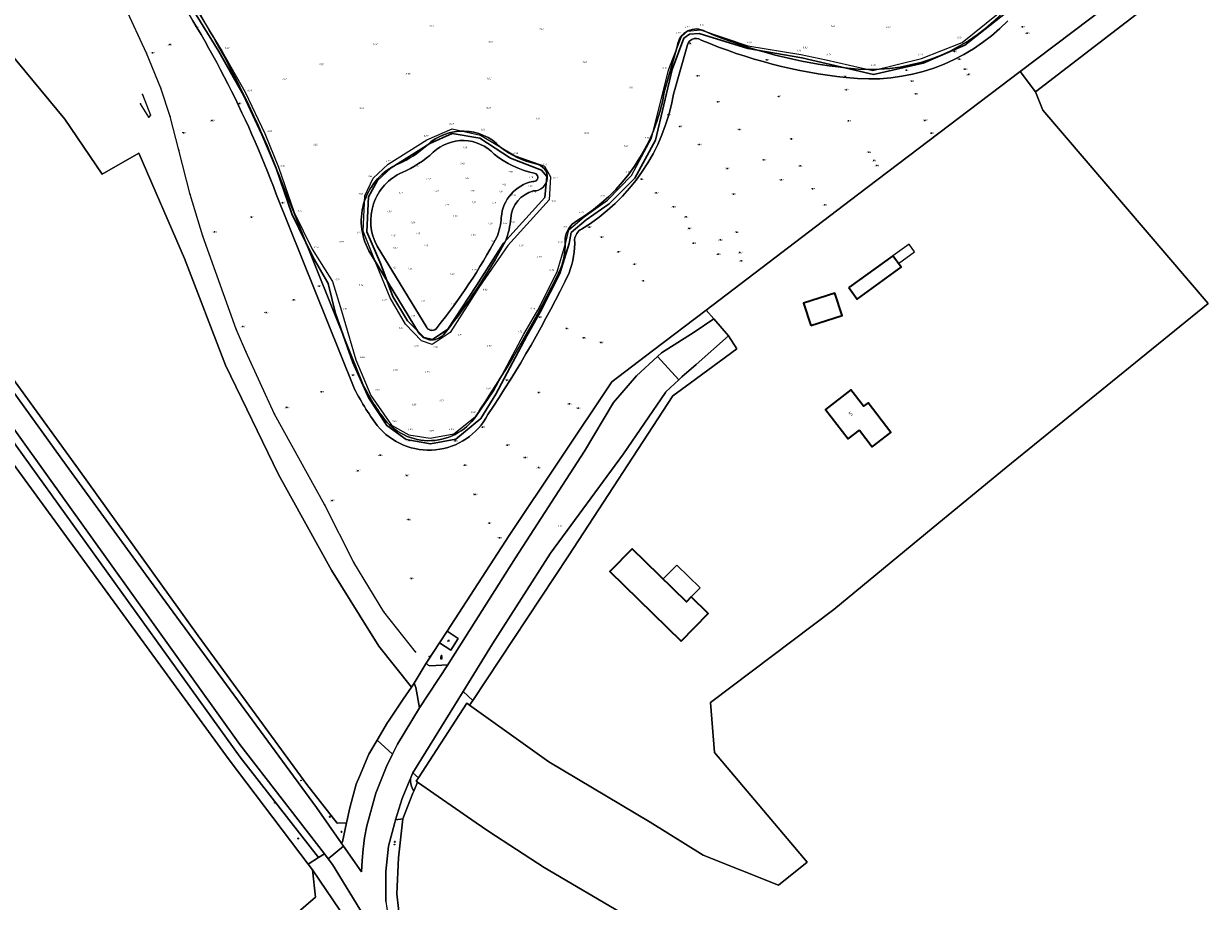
# Model space of a CAD drawing. Extents: x 115983 to 133009, y 544712 to 562000.
# Tile 21 of 46: x 128929 to 129180, y 549570 to 549756. Entities that reach past the tile are written whole.
import ezdxf
from ezdxf.enums import TextEntityAlignment as Align

# ---------------------------------------------------------------- set-up
doc = ezdxf.new("R2010")
doc.units = 0
doc.header["$PDSIZE"] = 0.001
for name, color, linetype in [('B-OI-KL-GSM_KABEL-G', 7, 'Continuous'), ('B-WE-GW-WATERGANG_WATERLIJN-G', 160, 'Continuous'), ('B-WE-VH-KANTVERHARDING_ASFALT-G', 10, 'Continuous')]:
    doc.layers.add(name, color=color, linetype=linetype)
for name, color, linetype, lineweight in [('B-WE-GW-OPHOGING_KRUIN-G', 3, 'Continuous', 30), ('B-WE-OG-HOOGTEPUNT-S', 7, 'Continuous', 25), ('BGT ondergrond$0$B-WE-GR-GRAS-GV', 60, 'Continuous', 13), ('BGT ondergrond$0$B-WE-IE-MEUBILAIR-S', 7, 'Continuous', 25), ('BGT ondergrond$0$B-WE-IE-MEUBILAIR_WEGMEUBILAIR-S', 7, 'Continuous', 25), ('BGT ondergrond$0$B-WE-IE-MEUBILAIR_WEGMEUBILAIR_AFVALBAK-S', 7, 'Continuous', 25), ('BGT ondergrond$0$B-WE-OG-BEBOUWING-GV', 7, 'Continuous', 35), ('BGT ondergrond$0$B-WE-OG-BEBOUWING-T18', 10, 'Continuous', 18), ('BGT ondergrond$0$B-WE-OG-BEBOUWING_LUIFEL-GV', 7, 'Continuous', 18), ('BGT ondergrond$0$B-WE-OG-TERREIN_BEGROEID-GV', 7, 'Continuous', 18), ('BGT ondergrond$0$B-WE-OG-TERREIN_ERF-GV', 7, 'Continuous', 18), ('BGT ondergrond$0$B-WE-OG-TERREIN_OEVER-GV', 7, 'Continuous', 18), ('BGT ondergrond$0$B-WE-OG-TERREIN_ONBEGROEID_ZAND-GV', 7, 'Continuous', 18), ('BGT ondergrond$0$B-WE-OG-WATER_SLOOT-GV', 120, 'Continuous', 18), ('BGT ondergrond$0$B-WE-OG-WEG-GV', 7, 'Continuous', 18), ('BGT ondergrond$0$B-WE-VH-GESLOTENVERHARDING_ASFALT-GV', 10, 'Continuous', 18), ('BGT ondergrond$0$B-WE-VH-ONVERHARD_ZAND-GV', 210, 'Continuous', 18), ('BGT ondergrond$0$B-WE-VH-OPENVERHARDING_BETONSTRAATSTEEN-GV', 90, 'Continuous', 18), ('BGT ondergrond$0$B-WE-VH-OPENVERHARDING_TEGEL-GV', 90, 'Continuous', 18)]:
    doc.layers.add(name, color=color, linetype=linetype, lineweight=lineweight)
doc.styles.add('BGT ondergrond$0$NLCS-ISO', font='NLCS-ISO.ttf')
doc.styles.add('BGT ondergrond$0$NLCS-ISO-M100-T18', font='NLCS-ISO.ttf', dxfattribs={"height": 0.18})
doc.styles.add('NLCS_200_18_OBL', font='NLCS-ISO.ttf', dxfattribs={"oblique": 15, "height": 0.36})

# ---------------------------------------------------------------- blocks, each defined once
blk = doc.blocks.new('BGT ondergrond$0$SIE-WEG_AFVALBAK-SO')
h = blk.add_hatch(color=256)
h.dxf.hatch_style = 1
h.paths.add_polyline_path([(-1.5, -1.5), (1.5, -1.5), (1.5, 1.5), (-1.5, 1.5)])
for points in [[(-2, -2), (2, -2), (2, 2), (-2, 2)], [(-1.5, -1.5), (1.5, -1.5), (1.5, 1.5), (-1.5, 1.5)]]:
    blk.add_lwpolyline(points, close=True)
blk = doc.blocks.new('BGT ondergrond$0$SIE-MEUBILAIR_BORD_VERKEER-SO')
blk.add_lwpolyline([(-0.5625, -0.5625), (0.5625, -0.5625), (0.5625, 0.5625), (-0.5625, 0.5625)], close=True)
at = {"style": 'BGT ondergrond$0$NLCS-ISO'}
blk.add_text('vb', height=0.75, dxfattribs=at).set_placement((0, 0), align=Align.MIDDLE_CENTER)
blk = doc.blocks.new('BGT ondergrond$0$SIE-MEUBILAIR_PAAL_VERKEERSBORD-SO')
blk.add_circle((0, 0), 0.75)
at = {"style": 'BGT ondergrond$0$NLCS-ISO'}
blk.add_text('vb', height=0.75, dxfattribs=at).set_placement((0, 0.1), align=Align.MIDDLE_CENTER)
blk = doc.blocks.new('BGT ondergrond$0$SIE-WEG_ZITBANK-SO')
at = {"color": 0, "linetype": 'ByBlock', "lineweight": 18}
blk.add_lwpolyline([(-0.9, -1.6), (-0.9, -0.2), (1.1, -0.2), (1.1, -1.6), (1.3, -1.6), (1.3, -0.2), (1.5, 1.8), (1.3, 1.8), (1.1, 0), (-1.1, 0), (-1.1, -1.6)], close=True, dxfattribs=at)
blk = doc.blocks.new('BGT ondergrond')
at = {"layer": 'BGT ondergrond$0$B-WE-GR-GRAS-GV', "color": 252, "flags": 128}
for points in [[(129168.95, 549761.133), (129143.064, 549741.196), (129144.584, 549737.3), (129179.614, 549696.408), (129136.836, 549661.765), (129121.404, 549649.044), (129100.358, 549631.696), (129074.311, 549612.079), (129075.119, 549601.495), (129094.741, 549578.287), (129088.675, 549573.389), (129072.707, 549579.798), (129061.517, 549586.727), (129040.095, 549599.525), (129023.323, 549611.51), (129022.749, 549611.92), (129012.478, 549596.135), (129011.987, 549595.381), (129012.259, 549595.193), (129024.674, 549586.613), (129027.359, 549584.757), (129039.07, 549577.168), (129056.383, 549566.971)], [(128897.005, 549721.378), (128940.56, 549661.397), (128965.879, 549626.146), (128988.879, 549594.7), (128995.291, 549586.499), (128997.283, 549586.588), (128997.351, 549586.897), (128997.991, 549589.787), (128999.325, 549594.792), (129000, 549596.397), (129001.99, 549601.129), (129003.742, 549604.076), (129005.96, 549607.806), (129006.155, 549608.134), (129009.272, 549612.766), (129010.987, 549615.266), (129004.092, 549623.993), (129000, 549630.547), (128994.094, 549640.007), (128982.884, 549660.251), (128971.649, 549683.4), (128963.009, 549705.958), (128953.33, 549728.217), (128945.537, 549723.812), (128937.676, 549735.45), (128925.803, 549749.719)], [(128899.737, 549450.681), (128957.155, 549504.345), (128941.307, 549528.1), (128976.405, 549558.557), (128990.705, 549570.862), (128990.063, 549576.676), (128989.152, 549577.879), (128972.417, 549599.958), (128920.486, 549671.082)], [(129003.734, 549708.571), (129014.235, 549691.36)]]:
    blk.add_lwpolyline(points, dxfattribs=at)
blk.add_lwpolyline([(129168.95, 549761.133), (129165.719, 549765.072), (129139.821, 549745.483), (129143.064, 549741.196)], close=True, dxfattribs=at)
at = {"layer": 'BGT ondergrond$0$B-WE-GR-GRAS-GV', "color": 252}
for points in [[(129028.501, 549728.031, 0.4152886), (129015.628, 549728.413)], [(129015.628, 549728.413, -0.0820803), (129009.053, 549724.155)], [(129036.954, 549724.01, -0.1151142), (129028.501, 549728.031)], [(129009.053, 549724.155, 0.4366535), (129003.734, 549708.571)], [(129036.684, 549722.261, 1.0508226), (129036.954, 549724.01)], [(129030.025, 549714.647, -0.3363683), (129036.684, 549722.261)], [(129029.097, 549710.441, 0.0741378), (129030.025, 549714.647)], [(129016.435, 549691.339, 0.0436404), (129029.097, 549710.441)], [(129014.235, 549691.36, 0.5577285), (129016.435, 549691.339)]]:
    blk.add_lwpolyline(points, format="xyb", dxfattribs=at)
at = {"layer": 'BGT ondergrond$0$B-WE-OG-BEBOUWING-GV', "color": 252, "flags": 128}
for points in [[(129103.555, 549699.823), (129105.306, 549697.387), (129114.643, 549704.101), (129112.892, 549706.536)], [(129095.486, 549691.754), (129102.15, 549693.895), (129100.621, 549698.655), (129093.956, 549696.514)], [(129105.794, 549669.62), (129108.485, 549666.127), (129112.445, 549669.179), (129107.63, 549675.429), (129106.679, 549674.697), (129103.994, 549678.181), (129098.608, 549674.031), (129103.417, 549667.789)], [(129068.108, 549625.051), (129073.778, 549630.882), (129070.193, 549634.368), (129069.228, 549633.376), (129057.709, 549644.582), (129052.987, 549639.759)]]:
    blk.add_lwpolyline(points, close=True, dxfattribs=at)
at = {"layer": 'BGT ondergrond$0$B-WE-OG-BEBOUWING_LUIFEL-GV', "color": 252, "flags": 128}
for points in [[(129116.302, 549708.988), (129112.892, 549706.536), (129114.059, 549704.913), (129117.469, 549707.364)], [(129069.228, 549633.376), (129070.193, 549634.368), (129072.094, 549636.322), (129067.159, 549641.122), (129064.293, 549638.177)]]:
    blk.add_lwpolyline(points, close=True, dxfattribs=at)
at = {"layer": 'BGT ondergrond$0$B-WE-OG-TERREIN_BEGROEID-GV', "color": 252, "flags": 128}
blk.add_lwpolyline([(128922.874, 549672.522), (128974.744, 549600.492), (128991.313, 549579.256), (128992.583, 549580.066), (128974.681, 549603.165), (128924.084, 549673.889)], dxfattribs=at)
at = {"layer": 'BGT ondergrond$0$B-WE-OG-TERREIN_ERF-GV', "color": 252, "flags": 128}
for points in [[(129143.064, 549741.196), (129139.821, 549745.483), (129105.408, 549719.453), (129073.378, 549695.048), (129074.991, 549693.186), (129078.097, 549689.604), (129079.884, 549686.883), (129069.96, 549679.6), (129066.34, 549676.92), (129044.23, 549643.1), (129023.977, 549612.499), (129023.323, 549611.51), (129040.095, 549599.525), (129061.517, 549586.727), (129072.707, 549579.798), (129088.675, 549573.389), (129094.741, 549578.287), (129075.119, 549601.495), (129074.311, 549612.079), (129100.358, 549631.696), (129121.404, 549649.044), (129136.836, 549661.765), (129179.614, 549696.408), (129144.584, 549737.3)], [(129112.892, 549706.536), (129114.643, 549704.101), (129105.306, 549697.387), (129103.555, 549699.823)], [(129095.486, 549691.754), (129093.956, 549696.514), (129100.621, 549698.655), (129102.15, 549693.895)], [(129103.994, 549678.181), (129106.679, 549674.697), (129107.63, 549675.429), (129112.445, 549669.179), (129108.485, 549666.127), (129105.794, 549669.62), (129103.417, 549667.789), (129098.608, 549674.031)], [(129052.987, 549639.759), (129057.709, 549644.582), (129069.228, 549633.376), (129070.193, 549634.368), (129073.778, 549630.882), (129068.108, 549625.051)], [(128997.8, 549565.53), (128995.873, 549568.11), (128990.063, 549576.676), (128990.705, 549570.862), (128976.405, 549558.557), (128941.307, 549528.1), (128957.155, 549504.345), (128960.054, 549500), (128960.434, 549499.43), (129000.72, 549537.77), (129003.45, 549540.5), (129004.64, 549543.36), (129004.5, 549546.1), (129003.81, 549549.19), (129002.453, 549552.909), (129001.318, 549556.02), (128998.64, 549563.36)]]:
    blk.add_lwpolyline(points, close=True, dxfattribs=at)
blk.add_lwpolyline([(129056.383, 549566.971), (129039.07, 549577.168), (129027.359, 549584.757), (129024.674, 549586.613), (129012.259, 549595.193), (129011.489, 549593.295), (129011.316, 549592.869), (129009.156, 549587.427), (129008.263, 549579.185), (129007.943, 549571.593), (129008.651, 549565.375)], dxfattribs=at)
at = {"layer": 'BGT ondergrond$0$B-WE-OG-TERREIN_OEVER-GV', "color": 252}
for points in [[(128984.256, 549720.281, 0.0618801), (128959.098, 549768.723)], [(128957.4, 549767.662, -0.062), (128982.39, 549719.56)], [(129103.015, 549744.245, 0.2355223), (129137.221, 549756.249)], [(129135.803, 549757.659, -0.2357905), (129103.245, 549746.232)], [(129073.221, 549753.935, 0.5485031), (129067.323, 549751)], [(129103.245, 549746.232, -0.073115), (129073.221, 549753.935)], [(129069.302, 549750.647, -0.5940969), (129072.29, 549752.158)], [(129072.29, 549752.158, 0.0734559), (129103.015, 549744.245)], [(129064.516, 549741.166, -0.2176986), (129045.978, 549713.898)], [(129046.987, 549712.171, 0.217183), (129066.469, 549740.721)], [(129029.853, 549729.512, 0.4106142), (129014.269, 549729.881)], [(129015.628, 549728.413, -0.4152886), (129028.501, 549728.031)], [(129014.269, 549729.881, -0.0817627), (129008.248, 549725.985)], [(129009.053, 549724.155, 0.0820803), (129015.628, 549728.413)], [(129028.501, 549728.031, 0.1151142), (129036.954, 549724.01)], [(129037.305, 549725.981, -0.1122878), (129029.853, 549729.512)], [(129008.248, 549725.985, 0.4380979), (129002, 549707.573)], [(129036.828, 549720.243, 0.9315045), (129037.305, 549725.981)], [(129003.734, 549708.571, -0.4366535), (129009.053, 549724.155)], [(129036.954, 549724.01, -1.0508226), (129036.684, 549722.261)], [(129036.684, 549722.261, 0.3363683), (129030.025, 549714.647)], [(129032.02, 549714.509, -0.3247898), (129036.828, 549720.243)], [(129030.025, 549714.647, -0.0741378), (129029.097, 549710.441)], [(129030.916, 549709.599, 0.076167), (129032.02, 549714.509)], [(129045.978, 549713.898, 0.2468782), (129043.532, 549710.082)], [(129029.097, 549710.441, -0.0436404), (129016.435, 549691.339)], [(129045.537, 549710.024, -0.2387348), (129046.987, 549712.171)], [(129018.053, 549690.16, 0.0437037), (129030.916, 549709.599)], [(129043.532, 549710.082, -0.1022124), (129042.552, 549703.741)], [(129044.392, 549702.951, 0.1013921), (129045.537, 549710.024)], [(129042.552, 549703.741, -0.034375), (129025.472, 549673.954)], [(129027.194, 549672.931, 0.0343883), (129044.392, 549702.951)], [(129012.526, 549690.321, 0.5440533), (129018.053, 549690.16)], [(129016.435, 549691.339, -0.5577285), (129014.235, 549691.36)], [(128998.724, 549678.889, 0.0480694), (129003.779, 549670.63)], [(129005.353, 549671.864, -0.0475329), (129000.553, 549679.701)], [(129003.779, 549670.63, 0.5373079), (129027.194, 549672.931)], [(129025.472, 549673.954, -0.5389956), (129005.353, 549671.864)]]:
    blk.add_lwpolyline(points, format="xyb", dxfattribs=at)
at = {"layer": 'BGT ondergrond$0$B-WE-OG-TERREIN_OEVER-GV', "color": 252, "flags": 128}
for points in [[(129067.323, 549751), (129064.516, 549741.166)], [(129066.469, 549740.721), (129069.302, 549750.647)], [(129000.553, 549679.701), (128984.256, 549720.281)], [(128982.39, 549719.56), (128998.724, 549678.889)], [(129014.235, 549691.36), (129003.734, 549708.571)], [(129002, 549707.573), (129012.526, 549690.321)]]:
    blk.add_lwpolyline(points, dxfattribs=at)
at = {"layer": 'BGT ondergrond$0$B-WE-OG-TERREIN_ONBEGROEID_ZAND-GV', "color": 252, "flags": 128}
for points in [[(128914.092, 549760.436), (128925.803, 549749.719), (128937.676, 549735.45), (128945.537, 549723.812), (128953.33, 549728.217), (128963.009, 549705.958), (128971.649, 549683.4), (128982.884, 549660.251), (128994.094, 549640.007), (129000, 549630.547), (129004.092, 549623.993), (129010.987, 549615.266), (129011.557, 549616.107), (129014.14, 549620.341), (129014.398, 549620.764), (129016.949, 549624.686), (129018.547, 549627.144), (129031.702, 549647.371), (129053.429, 549679.847), (129062.036, 549686.406), (129073.378, 549695.048), (129105.408, 549719.453), (129139.821, 549745.483), (129165.719, 549765.072)], [(129069.302, 549750.647), (129066.469, 549740.721)], [(128998.724, 549678.889), (128982.39, 549719.56)]]:
    blk.add_lwpolyline(points, dxfattribs=at)
at = {"layer": 'BGT ondergrond$0$B-WE-OG-TERREIN_ONBEGROEID_ZAND-GV', "color": 252}
for points in [[(128982.39, 549719.56, 0.062), (128957.4, 549767.662)], [(129137.221, 549756.249, -0.2355223), (129103.015, 549744.245)], [(129072.29, 549752.158, 0.5940969), (129069.302, 549750.647)], [(129103.015, 549744.245, -0.0734559), (129072.29, 549752.158)], [(129066.469, 549740.721, -0.217183), (129046.987, 549712.171)], [(129046.987, 549712.171, 0.2387348), (129045.537, 549710.024)], [(129045.537, 549710.024, -0.1013921), (129044.392, 549702.951)], [(129044.392, 549702.951, -0.0343883), (129027.194, 549672.931)], [(129003.779, 549670.63, -0.0480694), (128998.724, 549678.889)], [(129027.194, 549672.931, -0.5373079), (129003.779, 549670.63)]]:
    blk.add_lwpolyline(points, format="xyb", dxfattribs=at)
at = {"layer": 'BGT ondergrond$0$B-WE-OG-WATER_SLOOT-GV', "color": 252}
for points in [[(128959.098, 549768.723, -0.0618801), (128984.256, 549720.281)], [(129103.245, 549746.232, 0.2357905), (129135.803, 549757.659)], [(129067.323, 549751, -0.5485031), (129073.221, 549753.935)], [(129073.221, 549753.935, 0.073115), (129103.245, 549746.232)], [(129045.978, 549713.898, 0.2176986), (129064.516, 549741.166)], [(129014.269, 549729.881, -0.4106142), (129029.853, 549729.512)], [(129008.248, 549725.985, 0.0817627), (129014.269, 549729.881)], [(129029.853, 549729.512, 0.1122878), (129037.305, 549725.981)], [(129002, 549707.573, -0.4380979), (129008.248, 549725.985)], [(129037.305, 549725.981, -0.9315045), (129036.828, 549720.243)], [(129036.828, 549720.243, 0.3247898), (129032.02, 549714.509)], [(129032.02, 549714.509, -0.076167), (129030.916, 549709.599)], [(129043.532, 549710.082, -0.2468782), (129045.978, 549713.898)], [(129030.916, 549709.599, -0.0437037), (129018.053, 549690.16)], [(129042.552, 549703.741, 0.1022124), (129043.532, 549710.082)], [(129025.472, 549673.954, 0.034375), (129042.552, 549703.741)], [(129018.053, 549690.16, -0.5440533), (129012.526, 549690.321)], [(129000.553, 549679.701, 0.0475329), (129005.353, 549671.864)], [(129005.353, 549671.864, 0.5389956), (129025.472, 549673.954)]]:
    blk.add_lwpolyline(points, format="xyb", dxfattribs=at)
at = {"layer": 'BGT ondergrond$0$B-WE-OG-WATER_SLOOT-GV', "color": 252, "flags": 128}
for points in [[(129064.516, 549741.166), (129067.323, 549751)], [(128984.256, 549720.281), (129000.553, 549679.701)], [(129012.526, 549690.321), (129002, 549707.573)]]:
    blk.add_lwpolyline(points, dxfattribs=at)
at = {"layer": 'BGT ondergrond$0$B-WE-OG-WEG-GV', "color": 252, "flags": 128}
blk.add_lwpolyline([(128920.486, 549671.082), (128972.417, 549599.958), (128989.152, 549577.879), (128991.313, 549579.256), (128974.744, 549600.492), (128922.874, 549672.522)], dxfattribs=at)
for points in [[(128996.117, 549582.387), (128996.395, 549582.576), (128997.283, 549586.588), (128995.291, 549586.499), (128988.879, 549594.7), (128965.879, 549626.146), (128940.56, 549661.397), (128897.005, 549721.378), (128895.728, 549720.394), (128912.129, 549697.978), (128937.927, 549662.229), (128958.263, 549634.311), (128990.904, 549589.864)], [(129016.949, 549624.686), (129014.398, 549620.764), (129014.14, 549620.341), (129014.551, 549619.946), (129014.891, 549619.782), (129018.719, 549620.036), (129018.932, 549620.359), (129033.057, 549642.655), (129047.596, 549665.234), (129053.771, 549675.504), (129058.625, 549681.169), (129063.071, 549685.229), (129063.882, 549685.97), (129070.842, 549690.405), (129074.991, 549693.186), (129073.378, 549695.048), (129062.036, 549686.406), (129053.429, 549679.847), (129031.702, 549647.371), (129018.547, 549627.144), (129020.914, 549625.605), (129019.316, 549623.147)], [(129021.927, 549614.389), (129023.977, 549612.499), (129044.23, 549643.1), (129066.34, 549676.92), (129069.96, 549679.6), (129079.884, 549686.883), (129078.097, 549689.604), (129071.248, 549683.57), (129068.241, 549680.921), (129067.577, 549680.294), (129064.864, 549677.733), (129064.738, 549677.614), (129055.868, 549664.633), (129040.406, 549643.611), (129028.139, 549624.463)], [(129007.01, 549601.106), (129008.065, 549603.221), (129012.71, 549610.911), (129011.942, 549615.194), (129011.557, 549616.107), (129010.987, 549615.266), (129009.272, 549612.766), (129006.155, 549608.134), (129005.96, 549607.806), (129003.742, 549604.076)], [(129021.927, 549614.389), (129011.319, 549597.189), (129012.478, 549596.135), (129022.749, 549611.92), (129023.323, 549611.51), (129023.977, 549612.499)], [(129007.01, 549601.106), (129003.742, 549604.076), (129001.99, 549601.129), (129000, 549596.397), (128999.325, 549594.792), (128997.991, 549589.787), (128997.351, 549586.897), (128997.283, 549586.588), (128996.395, 549582.576), (128996.117, 549582.387), (128996.606, 549581.685), (129000.446, 549576.218), (129000.558, 549578.626), (129000.766, 549581.028), (129001.068, 549583.42), (129001.592, 549585.952), (129003.46, 549592.895), (129005.732, 549598.541)], [(129012.259, 549595.193), (129011.987, 549595.381), (129012.478, 549596.135), (129011.319, 549597.189), (129011.211, 549597.013), (129010.782, 549596.001), (129010.82, 549595.438), (129010.911, 549594.881), (129011.054, 549594.335), (129011.247, 549593.805), (129011.489, 549593.295)], [(129009.156, 549587.427), (129007.665, 549587.255), (129007.489, 549586.688), (129006.188, 549581.697), (129005.577, 549576.281), (129005.56, 549569.994), (129006.671, 549562.928), (129008.471, 549555.42), (129012.967, 549546.306), (129014.692, 549547.608), (129012.463, 549551.764), (129010.97, 549555.764), (129008.651, 549565.375), (129007.943, 549571.593), (129008.263, 549579.185)], [(129002.936, 549557.251), (129002.076, 549560.476), (129001.394, 549563.744), (129000.891, 549567.044), (128994.323, 549577.823), (128993.408, 549579.002), (128992.583, 549580.066), (128991.313, 549579.256), (128989.152, 549577.879), (128990.063, 549576.676), (128995.873, 549568.11), (128997.8, 549565.53), (128998.64, 549563.36), (129001.318, 549556.02)]]:
    blk.add_lwpolyline(points, close=True, dxfattribs=at)
at = {"layer": 'BGT ondergrond$0$B-WE-VH-GESLOTENVERHARDING_ASFALT-GV', "color": 252, "flags": 128}
for points in [[(128990.904, 549589.864), (128958.263, 549634.311), (128937.927, 549662.229), (128912.129, 549697.978), (128895.728, 549720.394), (128892.144, 549717.634), (128893.294, 549715.848), (128924.084, 549673.889), (128974.681, 549603.165), (128992.583, 549580.066), (128993.408, 549579.002), (128996.606, 549581.685), (128996.117, 549582.387)], [(129011.557, 549616.107), (129011.942, 549615.194), (129012.71, 549610.911), (129018.719, 549620.036), (129014.891, 549619.782), (129014.551, 549619.946), (129014.14, 549620.341)]]:
    blk.add_lwpolyline(points, close=True, dxfattribs=at)
at = {"layer": 'BGT ondergrond$0$B-WE-VH-ONVERHARD_ZAND-GV', "color": 252, "flags": 128}
blk.add_lwpolyline([(129074.991, 549693.186), (129070.842, 549690.405), (129063.882, 549685.97), (129063.071, 549685.229), (129067.577, 549680.294), (129068.241, 549680.921), (129071.248, 549683.57), (129078.097, 549689.604)], close=True, dxfattribs=at)
at = {"layer": 'BGT ondergrond$0$B-WE-VH-OPENVERHARDING_BETONSTRAATSTEEN-GV', "color": 252, "flags": 128}
blk.add_lwpolyline([(129005.56, 549569.994), (129005.577, 549576.281), (129006.188, 549581.697), (129007.489, 549586.688), (129007.665, 549587.255), (129009.056, 549591.729), (129010.352, 549594.99), (129010.782, 549596.001), (129011.211, 549597.013), (129011.319, 549597.189), (129021.927, 549614.389), (129028.139, 549624.463), (129040.406, 549643.611), (129055.868, 549664.633), (129064.738, 549677.614), (129064.864, 549677.733), (129067.577, 549680.294), (129063.071, 549685.229), (129058.625, 549681.169), (129053.771, 549675.504), (129047.596, 549665.234), (129033.057, 549642.655), (129018.932, 549620.359), (129018.719, 549620.036), (129012.71, 549610.911), (129008.065, 549603.221), (129007.01, 549601.106), (129005.732, 549598.541), (129003.46, 549592.895), (129001.592, 549585.952), (129001.068, 549583.42), (129000.766, 549581.028), (129000.558, 549578.626), (129000.446, 549576.218), (128996.606, 549581.685), (128993.408, 549579.002), (128994.323, 549577.823), (129000.891, 549567.044)], dxfattribs=at)
blk.add_lwpolyline([(129009.156, 549587.427), (129011.316, 549592.869), (129011.489, 549593.295), (129011.247, 549593.805), (129011.054, 549594.335), (129010.911, 549594.881), (129010.82, 549595.438), (129010.782, 549596.001), (129010.352, 549594.99), (129009.056, 549591.729), (129007.665, 549587.255)], close=True, dxfattribs=at)
at = {"layer": 'BGT ondergrond$0$B-WE-VH-OPENVERHARDING_TEGEL-GV', "color": 252, "flags": 128}
blk.add_lwpolyline([(129016.949, 549624.686), (129019.316, 549623.147), (129020.914, 549625.605), (129018.547, 549627.144)], close=True, dxfattribs=at)
at = {"layer": 'BGT ondergrond$0$B-WE-IE-MEUBILAIR-S', "color": 252, "xscale": 0.1, "yscale": 0.1, "zscale": 0.1}
for name, p in [('BGT ondergrond$0$SIE-MEUBILAIR_PAAL_VERKEERSBORD-SO', (129014.779, 549621.771)), ('BGT ondergrond$0$SIE-MEUBILAIR_PAAL_VERKEERSBORD-SO', (129017.35, 549621.9)), ('BGT ondergrond$0$SIE-MEUBILAIR_PAAL_VERKEERSBORD-SO', (129017.353, 549621.909)), ('BGT ondergrond$0$SIE-MEUBILAIR_BORD_VERKEER-SO', (129017.35, 549621.9)), ('BGT ondergrond$0$SIE-MEUBILAIR_BORD_VERKEER-SO', (129017.35, 549621.9)), ('BGT ondergrond$0$SIE-MEUBILAIR_BORD_VERKEER-SO', (129017.353, 549621.909)), ('BGT ondergrond$0$SIE-MEUBILAIR_BORD_VERKEER-SO', (129017.353, 549621.909)), ('BGT ondergrond$0$SIE-MEUBILAIR_PAAL_VERKEERSBORD-SO', (128987.65, 549595.577)), ('BGT ondergrond$0$SIE-MEUBILAIR_PAAL_VERKEERSBORD-SO', (128982.118, 549590.839)), ('BGT ondergrond$0$SIE-MEUBILAIR_PAAL_VERKEERSBORD-SO', (128993.73, 549587.86)), ('BGT ondergrond$0$SIE-MEUBILAIR_PAAL_VERKEERSBORD-SO', (128993.737, 549587.864)), ('BGT ondergrond$0$SIE-MEUBILAIR_BORD_VERKEER-SO', (128993.73, 549587.86)), ('BGT ondergrond$0$SIE-MEUBILAIR_BORD_VERKEER-SO', (128993.73, 549587.86)), ('BGT ondergrond$0$SIE-MEUBILAIR_BORD_VERKEER-SO', (128993.737, 549587.864)), ('BGT ondergrond$0$SIE-MEUBILAIR_BORD_VERKEER-SO', (128993.737, 549587.864)), ('BGT ondergrond$0$SIE-MEUBILAIR_PAAL_VERKEERSBORD-SO', (128987.03, 549583.27)), ('BGT ondergrond$0$SIE-MEUBILAIR_PAAL_VERKEERSBORD-SO', (128987.034, 549583.277)), ('BGT ondergrond$0$SIE-MEUBILAIR_BORD_VERKEER-SO', (128987.03, 549583.27)), ('BGT ondergrond$0$SIE-MEUBILAIR_BORD_VERKEER-SO', (128987.03, 549583.27)), ('BGT ondergrond$0$SIE-MEUBILAIR_BORD_VERKEER-SO', (128987.034, 549583.277)), ('BGT ondergrond$0$SIE-MEUBILAIR_BORD_VERKEER-SO', (128987.034, 549583.277)), ('BGT ondergrond$0$SIE-MEUBILAIR_PAAL_VERKEERSBORD-SO', (128996.206, 549584.689)), ('BGT ondergrond$0$SIE-MEUBILAIR_BORD_VERKEER-SO', (128996.206, 549584.689)), ('BGT ondergrond$0$SIE-MEUBILAIR_PAAL_VERKEERSBORD-SO', (129007.495, 549582.572)), ('BGT ondergrond$0$SIE-MEUBILAIR_BORD_VERKEER-SO', (129007.495, 549582.572)), ('BGT ondergrond$0$SIE-MEUBILAIR_PAAL_VERKEERSBORD-SO', (129007.438, 549582.002))]:
    blk.add_blockref(name, p, dxfattribs=at)
at = {"layer": 'BGT ondergrond$0$B-WE-IE-MEUBILAIR_WEGMEUBILAIR-S', "color": 252, "xscale": 0.1, "yscale": 0.1, "zscale": 0.1}
blk.add_blockref('BGT ondergrond$0$SIE-WEG_ZITBANK-SO', (129018.79, 549625.096), dxfattribs=at)
at = {"layer": 'BGT ondergrond$0$B-WE-IE-MEUBILAIR_WEGMEUBILAIR_AFVALBAK-S', "color": 252, "xscale": 0.1, "yscale": 0.1, "zscale": 0.1}
blk.add_blockref('BGT ondergrond$0$SIE-WEG_AFVALBAK-SO', (129017.33, 549621.5), dxfattribs=at)
at = {"layer": 'BGT ondergrond$0$B-WE-OG-BEBOUWING-T18', "color": 252, "style": 'BGT ondergrond$0$NLCS-ISO-M100-T18'}
blk.add_text('5', height=0.88, rotation=37.6, dxfattribs=at).set_placement((129103.948, 549673.096), align=Align.MIDDLE)

msp = doc.modelspace()

# ---------------------------------------------------------------- linework, layer by layer
at = {"layer": 'B-OI-KL-GSM_KABEL-G'}
for p in [(128965.53, 549754.98, 1.45), (129140.29, 549754.93, 2.61), (129141.31, 549753.64, 3.09), (128959.86, 549751.22, 3.16), (129069.95, 549751.43, 1.07), (128954.96, 549749.36, 4.36), (128956.19, 549749.44, 4.19), (129086.21, 549747.95, 1.18), (129125.89, 549749.71, 1.23), (129126.88, 549748.12, 1.74), (129115.77, 549745.79, 1.02), (129128.13, 549745.98, 2.39), (129071.54, 549744.57, 1.65), (129102.75, 549744.46, 1.01), (129116.85, 549743.44, 1.43), (129128.88, 549744.9, 2.75), (128954.09, 549740.62, 5.09), (128957.95, 549742.01, 4.9), (129088.72, 549740.19, 1.32), (129102.98, 549741.66, 1.29), (129117.73, 549740.8, 1.98), (128953.68, 549738.65, 5.51), (128974.61, 549738.71, 1.51), (129075.84, 549739.08, 1.56), (128955.45, 549735.83, 5.46), (128955.8, 549736.27, 5.34), (128959.98, 549735.97, 5.29), (129065.39, 549736.32, 1.17), (128968.8, 549735.15, 3.29), (129067.8, 549733.84, 1.65), (129080.35, 549733.26, 1.34), (129103.5, 549735.05, 1.43), (129119.66, 549735.12, 2.55), (128962.8, 549732.51, 5.16), (129091.36, 549731.23, 1.21), (129121.07, 549732.44, 3.36), (128961.8, 549728.86, 5.42), (129071.88, 549730.03, 1.48), (129107.76, 549728.47, 2.5), (129085.58, 549726.82, 1.42), (129093.27, 549725.56, 1.59), (129108.87, 549726.71, 3.17), (129109.45, 549725.65, 3.6), (129059.65, 549722.73, 1.16), (129077.78, 549725.01, 1.5), (129089.21, 549722.62, 1.8), (129095.88, 549720.67, 2.55), (128964.16, 549719.5, 5.48), (128983.73, 549717.76, 1.38), (129062.82, 549719.85, 1.68), (129079.13, 549719.54, 1.85), (129066.43, 549716.86, 2.53), (129098.46, 549717.33, 3.64), (128977.2, 549714.67, 3.19), (129069.14, 549714.78, 2.65), (128966.87, 549710.69, 5.55), (128969.37, 549711.62, 5.26), (129048.6, 549712.59, 1.08), (129051.2, 549710.46, 1.7), (129069.76, 549712.33, 3.01), (129079.85, 549711.52, 2.54), (129070.71, 549709.2, 3.38), (129076.37, 549709.92, 2.73), (129054.83, 549707.37, 2.71), (129075.92, 549706.88, 3.04), (129080.52, 549707.23, 3.21), (129080.76, 549705.49, 3.86), (129058.23, 549704.77, 3.97), (128991.45, 549700.11, 1.21), (129060.01, 549701.23, 4.84), (128986.13, 549697.24, 2.75), (128980.24, 549694.54, 4.35), (129038.16, 549693.54, 1.29), (128973.92, 549690.98, 5.58), (128975.31, 549691.58, 5.58), (129043.8, 549691.12, 2.96), (129047.49, 549689.17, 3.94), (129051.07, 549688.18, 4.88), (128975.95, 549686.31, 5.6), (128998.6, 549681.27, 1.31), (129031.22, 549680.19, 1.35), (128991.98, 549677.73, 3.27), (129037.94, 549677.61, 3.24), (129044.37, 549675.21, 4.84), (128982.06, 549673.03, 5.59), (128984.65, 549674.41, 5.36), (129046.31, 549674.32, 5.17), (129026.05, 549670.26, 1.55), (129010.53, 549667.44, 1.15), (129020.29, 549667.39, 1.26), (129031.33, 549666.47, 3.29), (129004.42, 549664.38, 2.45), (129035.09, 549663.9, 4.44), (128999.69, 549661.08, 3.87), (129010.01, 549660.05, 2.67), (129022.34, 549662.28, 2.49), (129037.86, 549661.77, 5.22), (129024.43, 549656.03, 3.99), (128992.66, 549653.78, 5.87), (128994.23, 549654.8, 5.7), (129010.4, 549650.77, 4.32), (129027.53, 549649.96, 5.14), (129029.61, 549646.85, 5.55), (128998.79, 549641.67, 6.08), (129011.01, 549638.25, 5.91), (129005.18, 549631.25, 6.45), (129011.87, 549622.79, 6.74)]:
    msp.add_point(p, dxfattribs=at)
at = {"layer": 'B-WE-GW-OPHOGING_KRUIN-G', "linetype": 'Continuous', "lineweight": 30}
msp.add_polyline3d([(128965.49, 549757.48, 1.17), (128970.25, 549749.74, 1.18), (128975.47, 549740.52, 1.19), (128979.37, 549732.19, 1.2), (128982.37, 549725.05, 1.18), (128985.72, 549715.43, 1.22), (128990.16, 549706.29, 0.91), (128993.42, 549700.69, 0.88), (128994.96, 549694.3, 0.93), (128998.61, 549683.99, 1.18), (129001.97, 549676.43, 1.12), (129005.81, 549670.61, 1.16), (129009.9, 549667.68, 1.18), (129015.05, 549666.75, 1.17), (129020.42, 549667.74, 1.24), (129025.72, 549672.09, 1.23), (129028.86, 549677.29, 1.18), (129035.44, 549689.6, 1.15), (129038.23, 549694.63, 1.33), (129042.42, 549702.79, 1.18), (129044.36, 549709.12, 0.94), (129044.79, 549711.45, 0.89), (129047.99, 549714.15, 0.92), (129052.87, 549717.52, 0.97), (129058.25, 549722.97, 1.06), (129062.62, 549730.95, 1.06), (129066.17, 549745.9, 1.15), (129068.61, 549752.54, 1.04), (129069.85, 549753.38, 1.03), (129071.87, 549753.53, 0.98), (129082.15, 549750.34, 1.19), (129093.63, 549748.4, 0.96), (129098.76, 549747.19, 0.93), (129108.78, 549744.88, 0.93), (129119.3, 549747.25, 0.97), (129128.12, 549751.06, 1.45), (129141, 549761.26, 1.41)], dxfattribs=at)
msp.add_polyline3d([(129013.68, 549689.26, 1.04), (129010.17, 549692.77, 0.97), (129007.08, 549697.94, 0.98), (129004.51, 549704.79, 0.96), (129001.59, 549711.61, 0.97), (129001.91, 549719.01, 0.9), (129003.82, 549722.45, 0.92), (129006.73, 549725.14, 0.98), (129014.93, 549730.29, 0.87), (129019.65, 549732.42, 0.91), (129025.47, 549731.41, 0.92), (129031.96, 549727.2, 0.95), (129038.54, 549724.66, 0.98), (129039.65, 549723.31, 0.95), (129039.26, 549718.88, 0.93), (129030.51, 549709.23, 1.33), (129024.79, 549700.25, 1.28), (129018.73, 549691.04, 1.15), (129015.44, 549688.85, 1.12)], close=True, dxfattribs=at)
at = {"layer": 'B-WE-GW-WATERGANG_WATERLIJN-G', "color": 160, "linetype": 'Continuous', "lineweight": -3}
msp.add_polyline3d([(128965.99, 549757.86, 0.8), (128970.98, 549749.75, 0.78), (128975.81, 549741.1, 0.8), (128980.01, 549732.36, 0.81), (128982.89, 549725.25, 0.8), (128986.21, 549715.68, 0.78), (128989.98, 549707.95, 0.8), (128994.34, 549701.09, 0.79), (128996.24, 549694.89, 0.82), (128999.23, 549684.52, 0.9), (129002.45, 549677.01, 0.92), (129006.78, 549670.73, 0.87), (129010.43, 549668.68, 0.89), (129014.98, 549667.95, 0.87), (129019.99, 549668.9, 0.91), (129024.87, 549672.78, 0.87), (129028.4, 549677.91, 0.87), (129034.77, 549689.98, 0.79), (129037.72, 549695.06, 0.82), (129041.84, 549703.11, 0.82), (129043.64, 549709.31, 0.81), (129044.32, 549712.01, 0.82), (129047.56, 549714.77, 0.83), (129052.46, 549718.32, 0.84), (129057.58, 549723.48, 0.81), (129061.81, 549731.4, 0.82), (129065.49, 549746.03, 0.8), (129068.17, 549752.89, 0.8), (129069.44, 549754.05, 0.8), (129072.16, 549754.32, 0.78), (129082.2, 549750.92, 0.79), (129093.4, 549749.08, 0.83), (129098.75, 549747.98, 0.81), (129108.65, 549745.73, 0.81), (129118.91, 549748.26, 0.8), (129127.55, 549751.61, 0.81), (129140.2, 549761.91, 0.82)], dxfattribs=at)
msp.add_polyline3d([(129013.12, 549688.51, 0.92), (129009.77, 549692.09, 0.91), (129006.48, 549697.67, 0.86), (129003.64, 549704.67, 0.79), (129000.8, 549711.76, 0.77), (129001.18, 549719.2, 0.78), (129002.91, 549722.95, 0.77), (129006.11, 549725.9, 0.76), (129014.24, 549731.04, 0.8), (129019.61, 549733.37, 0.78), (129025.62, 549732.06, 0.78), (129032.95, 549727.65, 0.77), (129039.15, 549725.47, 0.77), (129040.45, 549723.23, 0.81), (129040.14, 549718.33, 0.8), (129031.41, 549708.71, 0.88), (129025.29, 549699.8, 0.86), (129019.19, 549690.32, 0.86), (129015.42, 549687.77, 0.91)], close=True, dxfattribs=at)
at = {"layer": 'B-WE-VH-KANTVERHARDING_ASFALT-G', "color": 10, "linetype": 'Continuous', "lineweight": -3}
for points in [[(129011.87, 549622.79, 6.74), (129005.18, 549631.25, 6.45), (128998.79, 549641.67, 6.08), (128992.66, 549653.78, 5.87), (128982.06, 549673.03, 5.59), (128975.95, 549686.31, 5.6), (128973.92, 549690.98, 5.58), (128966.87, 549710.69, 5.55), (128964.16, 549719.5, 5.48), (128961.8, 549728.86, 5.42), (128959.98, 549735.97, 5.29), (128957.95, 549742.01, 4.9), (128954.96, 549749.36, 4.36), (128950.53, 549758.94, 3.78)], [(128954.09, 549740.62, 5.09), (128955.8, 549736.27, 5.34), (128955.45, 549735.83, 5.46), (128953.68, 549738.65, 5.51)]]:
    msp.add_polyline3d(points, dxfattribs=at)

# ---------------------------------------------------------------- block references
msp.add_blockref('BGT ondergrond', (0, 0))

# ---------------------------------------------------------------- texts
at = {"layer": 'B-WE-OG-HOOGTEPUNT-S', "linetype": 'ByBlock', "char_height": 0.36, "attachment_point": 5, "style": 'NLCS_200_18_OBL'}
for s, insert in [('0.62', (129015.25, 549755.19, 0.62)), ('0.71', (129072.41, 549755.29, 0.71)), ('0.64', (129100.17, 549755.08, 0.64)), ('1.45', (128965.53, 549754.98, 1.45)), ('0.63', (129038.45, 549754.54, 0.63)), ('0.70', (129067.39, 549753.66, 0.7)), ('0.72', (129069.29, 549754.85, 0.72)), ('0.61', (129111.88, 549754.89, 0.61)), ('0.70', (129126.9, 549752.7, 0.7)), ('2.61', (129140.29, 549754.93, 2.61)), ('3.09', (129141.31, 549753.64, 3.09)), ('3.16', (128959.86, 549751.22, 3.16)), ('0.67', (128971.95, 549750.42, 0.67)), ('0.60', (129003.26, 549751.31, 0.6)), ('0.61', (129027.7, 549751.78, 0.61)), ('1.07', (129069.95, 549751.43, 1.07)), ('0.68', (129082.43, 549751.67, 0.68)), ('0.93', (129094.26, 549750.59, 0.93)), ('4.19', (128956.19, 549749.44, 4.19)), ('1.18', (129086.21, 549747.95, 1.18)), ('0.70', (129092.96, 549749.96, 0.7)), ('0.71', (129099.26, 549749.07, 0.71)), ('0.73', (129118.68, 549749.1, 0.73)), ('1.23', (129125.89, 549749.71, 1.23)), ('1.74', (129126.88, 549748.12, 1.74)), ('0.59', (128991.96, 549747.02, 0.59)), ('0.58', (129010.24, 549745, 0.57)), ('0.62', (129047.61, 549747.46, 0.62)), ('0.71', (129064.55, 549746.18, 0.71)), ('0.72', (129108.72, 549746.86, 0.72)), ('1.02', (129115.77, 549745.79, 1.02)), ('2.39', (129128.13, 549745.98, 2.39)), ('0.62', (128984.16, 549743.86, 0.62)), ('0.62', (129027.37, 549744.04, 0.62)), ('1.65', (129071.54, 549744.57, 1.65)), ('1.01', (129102.75, 549744.46, 1.01)), ('1.43', (129116.85, 549743.44, 1.43)), ('2.76', (129128.88, 549744.9, 2.75)), ('0.69', (128976.73, 549741.49, 0.69)), ('0.66', (129057.5, 549742.15, 0.66)), ('1.32', (129088.72, 549740.19, 1.32)), ('1.29', (129102.98, 549741.66, 1.29)), ('1.98', (129117.73, 549740.8, 1.98)), ('1.51', (128974.61, 549738.71, 1.51)), ('0.63', (129000.44, 549737.75, 0.63)), ('0.62', (129027.32, 549737.82, 0.62)), ('1.56', (129075.84, 549739.08, 1.56)), ('3.28', (128968.8, 549735.15, 3.29)), ('0.61', (129037.73, 549735.53, 0.61)), ('1.17', (129065.39, 549736.32, 1.17)), ('1.43', (129103.5, 549735.05, 1.43)), ('2.55', (129119.66, 549735.12, 2.55)), ('5.16', (128962.8, 549732.51, 5.16)), ('0.68', (128981, 549732.87, 0.68)), ('0.69', (129019.51, 549734.44, 0.69)), ('0.66', (129026.11, 549733.24, 0.66)), ('0.66', (129048.07, 549732.55, 0.66)), ('1.65', (129067.8, 549733.84, 1.65)), ('1.34', (129080.35, 549733.26, 1.34)), ('3.36', (129121.07, 549732.44, 3.36)), ('0.66', (128990.64, 549730.07, 0.66)), ('0.67', (129014.06, 549731.89, 0.67)), ('0.72', (129060.8, 549731.46, 0.71)), ('1.48', (129071.88, 549730.03, 1.48)), ('1.21', (129091.36, 549731.23, 1.21)), ('1.09', (129022.3, 549729.44, 1.09)), ('0.69', (129033.06, 549728.23, 0.69)), ('0.67', (129056.37, 549729.7, 0.67)), ('2.50', (129107.76, 549728.47, 2.5)), ('0.72', (128983.72, 549725.45, 0.72)), ('0.72', (129006.03, 549726.51, 0.72)), ('1.13', (129012.24, 549725.51, 1.13)), ('1.42', (129021.78, 549726.07, 1.42)), ('0.70', (129039.2, 549725.86, 0.7)), ('1.50', (129077.78, 549725.01, 1.5)), ('1.42', (129085.58, 549726.82, 1.42)), ('1.60', (129093.27, 549725.56, 1.59)), ('3.16', (129108.87, 549726.71, 3.17)), ('3.60', (129109.45, 549725.65, 3.6)), ('0.66', (129002.27, 549723.39, 0.66)), ('1.42', (129014.56, 549722.8, 1.42)), ('1.38', (129022.66, 549722.95, 1.38)), ('1.36', (129031.95, 549724.27, 1.35)), ('1.28', (129036.28, 549723.15, 1.28)), ('0.72', (129041.45, 549723.01, 0.72)), ('0.71', (129056.73, 549724.2, 0.71)), ('1.16', (129059.65, 549722.73, 1.16)), ('1.80', (129089.21, 549722.62, 1.8)), ('1.67', (129016.3, 549720.17, 1.67)), ('1.01', (129023.88, 549720.24, 1.01)), ('1.00', (129029.83, 549720.13, 1)), ('1.42', (129030.55, 549721.63, 1.42)), ('1.26', (129036.13, 549721.34, 1.26)), ('0.92', (129036.95, 549720.09, 0.93)), ('2.55', (129095.88, 549720.67, 2.55)), ('1.38', (128983.73, 549717.76, 1.38)), ('0.68', (129000.23, 549719.61, 0.68)), ('1.31', (129008.7, 549719.87, 1.31)), ('1.37', (129024.22, 549717.83, 1.37)), ('1.43', (129028.39, 549717.71, 1.43)), ('0.96', (129032.63, 549719.33, 0.96)), ('0.72', (129041.06, 549718.06, 0.72)), ('0.72', (129051.41, 549719.19, 0.72)), ('1.68', (129062.82, 549719.85, 1.68)), ('1.85', (129079.13, 549719.54, 1.85)), ('0.75', (128987.39, 549716.04, 0.75)), ('1.59', (129006.29, 549715.86, 1.59)), ('1.10', (129018.53, 549717.27, 1.1)), ('1.50', (129020.23, 549714.89, 1.5)), ('0.76', (129046.95, 549715.76, 0.76)), ('2.53', (129066.43, 549716.86, 2.53)), ('3.64', (129098.46, 549717.33, 3.64)), ('3.19', (128977.2, 549714.67, 3.19)), ('1.84', (129011.34, 549713.58, 1.84)), ('1.39', (129027.66, 549713.37, 1.39)), ('1.43', (129030.79, 549713.44, 1.43)), ('0.90', (129032.37, 549713.67, 0.9)), ('0.71', (129043.49, 549712.68, 0.71)), ('1.08', (129048.6, 549712.59, 1.08)), ('2.65', (129069.14, 549714.78, 2.65)), ('5.26', (128969.37, 549711.62, 5.26)), ('0.71', (128999.87, 549711.46, 0.71)), ('1.48', (129007.09, 549710.81, 1.49)), ('1.13', (129012.38, 549711.22, 1.13)), ('1.50', (129024.05, 549710.86, 1.5)), ('1.70', (129051.2, 549710.46, 1.7)), ('3.01', (129069.76, 549712.33, 3.01)), ('2.73', (129076.37, 549709.92, 2.73)), ('2.54', (129079.85, 549711.52, 2.54)), ('0.73', (128990.82, 549708.38, 0.73)), ('0.75', (128996.13, 549709.47, 0.75)), ('1.03', (129007.54, 549708.23, 1.03)), ('1.43', (129014.05, 549708.74, 1.43)), ('1.46', (129028.17, 549709.7, 1.46)), ('0.79', (129034.16, 549708.73, 0.79)), ('0.72', (129042.51, 549709.49, 0.72)), ('2.71', (129054.83, 549707.37, 2.71)), ('3.38', (129070.71, 549709.2, 3.38)), ('0.70', (129037.99, 549706.29, 0.7)), ('3.04', (129075.92, 549706.88, 3.04)), ('3.20', (129080.52, 549707.23, 3.21)), ('3.86', (129080.76, 549705.49, 3.86)), ('1.23', (129007.41, 549704.08, 1.23)), ('1.33', (129010.67, 549703.85, 1.33)), ('1.48', (129019.62, 549702.72, 1.49)), ('1.45', (129024.28, 549703.55, 1.45)), ('0.72', (129040.67, 549703.52, 0.72)), ('3.97', (129058.23, 549704.77, 3.97)), ('1.21', (128991.45, 549700.11, 1.21)), ('0.74', (128995.35, 549701.5, 0.74)), ('0.76', (129000.3, 549700.29, 0.76)), ('4.84', (129060.01, 549701.23, 4.84)), ('0.85', (129026.57, 549699.42, 0.85)), ('2.75', (128986.13, 549697.24, 2.75)), ('0.81', (128996.92, 549695.3, 0.81)), ('0.79', (129005.27, 549697.22, 0.79)), ('1.31', (129013.37, 549696.9, 1.31)), ('1.37', (129019.75, 549696.3, 1.37)), ('0.70', (129036.67, 549695.41, 0.7)), ('4.35', (128980.24, 549694.54, 4.35)), ('1.09', (129011.31, 549693.8, 1.09)), ('1.29', (129038.16, 549693.54, 1.29)), ('5.58', (128975.31, 549691.58, 5.58)), ('0.84', (129008.78, 549691.2, 0.84)), ('1.17', (129014.83, 549691.03, 1.17)), ('0.74', (129033.96, 549690.48, 0.74)), ('2.96', (129043.8, 549691.12, 2.96)), ('0.87', (129012.11, 549687.49, 0.87)), ('0.84', (129021.28, 549689.79, 0.84)), ('0.72', (129027.39, 549687.47, 0.72)), ('3.94', (129047.49, 549689.17, 3.94)), ('4.88', (129051.07, 549688.18, 4.88)), ('0.83', (129000.61, 549685.11, 0.83)), ('0.92', (129016.04, 549687.24, 0.92)), ('0.84', (129007.61, 549682.41, 0.84)), ('1.31', (128998.6, 549681.27, 1.31)), ('0.86', (129014.3, 549681.96, 0.86)), ('1.35', (129031.22, 549680.19, 1.35)), ('3.27', (128991.98, 549677.73, 3.27)), ('0.86', (129003.78, 549678.16, 0.86)), ('0.81', (129027.25, 549678.48, 0.81)), ('3.24', (129037.94, 549677.61, 3.24)), ('0.84', (129011.52, 549675.08, 0.84)), ('0.80', (129017.3, 549675.95, 0.8)), ('4.84', (129044.37, 549675.21, 4.84)), ('5.36', (128984.65, 549674.41, 5.36)), ('0.82', (129024.09, 549673.46, 0.82)), ('5.17', (129046.31, 549674.32, 5.17)), ('0.84', (129007.36, 549671.55, 0.84)), ('0.83', (129010.7, 549669.76, 0.83)), ('0.83', (129019.38, 549669.83, 0.83)), ('1.55', (129026.05, 549670.26, 1.55)), ('1.15', (129010.53, 549667.44, 1.15)), ('0.83', (129015.19, 549669.49, 0.83)), ('1.26', (129020.29, 549667.39, 1.26)), ('3.29', (129031.33, 549666.47, 3.29)), ('2.45', (129004.42, 549664.38, 2.45)), ('2.49', (129022.34, 549662.28, 2.49)), ('4.44', (129035.09, 549663.9, 4.44)), ('3.87', (128999.69, 549661.08, 3.87)), ('2.67', (129010.01, 549660.05, 2.67)), ('5.22', (129037.86, 549661.77, 5.22)), ('5.70', (128994.23, 549654.8, 5.7)), ('3.99', (129024.43, 549656.03, 3.99)), ('4.32', (129010.4, 549650.77, 4.32)), ('5.14', (129027.53, 549649.96, 5.14)), ('5.71', (129042.37, 549649.35, 5.71)), ('5.55', (129029.61, 549646.85, 5.55)), ('5.91', (129011.01, 549638.25, 5.91))]:
    msp.add_mtext(s, dxfattribs=dict(at, insert=insert))

doc.saveas('drawing.dxf')
